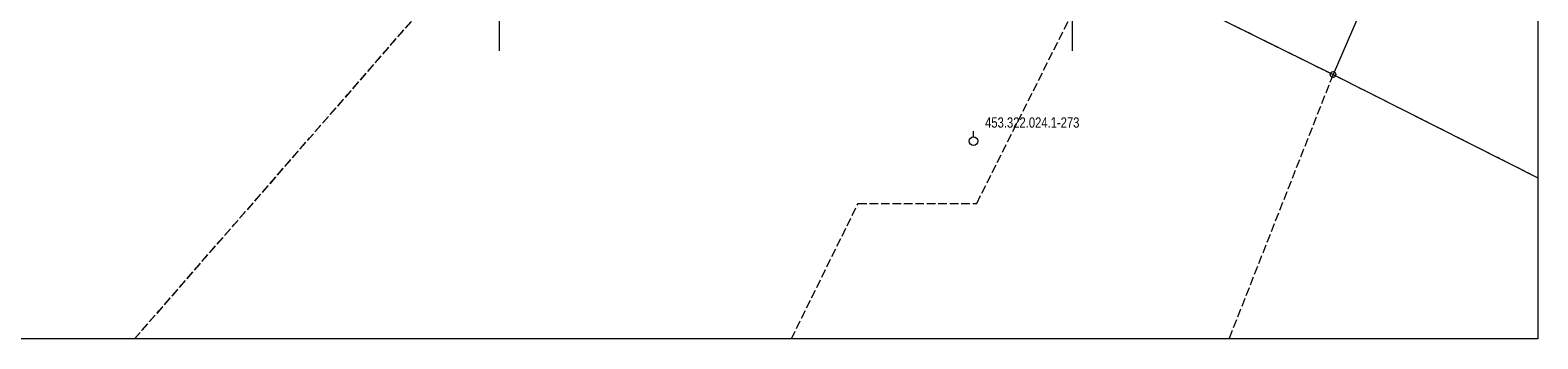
# Model space of a CAD drawing. Header units: millimetres. Extents: x 2049 to 5050, y -1200 to -312.
# Tile 3 of 23: x 2245 to 2376, y -1115 to -1088. Entities that reach past the tile are written whole.
import ezdxf
from ezdxf.enums import TextEntityAlignment as Align

# ---------------------------------------------------------------- set-up
doc = ezdxf.new("R2010")
doc.units = ezdxf.units.MM
doc.linetypes.add('L_0_45', pattern=[0.5, 0.25, -0.25])
doc.linetypes.add('L_0_52', pattern=[1, 0.75, -0.25])
doc.layers.get('0').update_dxf_attribs({"lineweight": 5})
doc.layers.add('A_mapa vector', color=253, linetype='Continuous', lineweight=5)
doc.styles.add('Arial', font='Arial.ttf')

# ---------------------------------------------------------------- blocks, each defined once
blk = doc.blocks.new('L_0_02_1')
at = {"color": 0}
blk.add_point((0, 0), dxfattribs=at)
blk = doc.blocks.new('L_0_02_2')
at = {"color": 0}
blk.add_point((0, 0), dxfattribs=at)
blk = doc.blocks.new('zw$F0AB')
at = {"layer": 'A_mapa vector', "linetype": 'CONTINUOUS', "lineweight": 0}
for p, q in [((327.07, 64.41), (309.2, 23.06)), ((270.84, 42.04), (309.2, 23.06)), ((309.2, 23.06), (327.07, 14.06))]:
    blk.add_line(p, q, dxfattribs=at)
at = {"layer": 'A_mapa vector', "linetype": 'ByBlock'}
blk.add_lwpolyline([(0, 244.52), (327.07, 244.52), (327.07, 0), (0, 0)], close=True, dxfattribs=at)
at = {"layer": 'A_mapa vector', "linetype": 'L_0_52', "lineweight": 0, "flags": 128}
for points in [[(204.62, 0), (249.12, 51.02)], [(249.12, 51.02), (204.62, 0)], [(278.11, 11.82), (288.83, 33.14)], [(288.83, 33.14), (309.2, 23.06)], [(309.2, 23.06), (300.12, 0)], [(261.94, 0), (267.76, 11.81)], [(267.76, 11.81), (278.11, 11.82)]]:
    blk.add_lwpolyline(points, dxfattribs=at)
at = {"layer": 'A_mapa vector', "linetype": 'L_0_45', "lineweight": 0, "flags": 128}
for points in [[(204.62, 0), (249.12, 51.02)], [(288.83, 33.14), (309.2, 23.06)], [(309.2, 23.06), (327.07, 14.06)]]:
    blk.add_lwpolyline(points, dxfattribs=at)
at = {"layer": 'A_mapa vector', "linetype": 'Continuous', "lineweight": 0, "flags": 128}
for points in [[(236.46, 25.12), (236.46, 30.12)], [(236.46, 25.12), (236.46, 30.12)], [(236.46, 25.12), (236.46, 30.12)], [(236.46, 25.12), (236.46, 30.12)], [(286.46, 25.12), (286.46, 30.12)], [(286.46, 25.12), (286.46, 30.12)], [(277.84, 17.62), (277.84, 18.12)]]:
    blk.add_lwpolyline(points, dxfattribs=at)
at = {"layer": 'A_mapa vector', "linetype": 'Continuous', "lineweight": 0}
for centre, radius in [((309.2, 23.06), 0.25), ((277.84, 17.25), 0.375)]:
    blk.add_circle(centre, radius, dxfattribs=at)
at = {"layer": 'A_mapa vector', "linetype": 'Continuous', "yscale": 0.5, "zscale": 0.5}
for name, xscale, rotation in [('L_0_02_1', 0.5, 333.28), ('L_0_02_2', 0.4999999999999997, 153.67), ('L_0_02_2', 0.4999999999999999, 66.63)]:
    blk.add_blockref(name, (309.2, 23.06), dxfattribs=dict(at, xscale=xscale, rotation=rotation))
at = {"layer": 'A_mapa vector', "style": 'Arial', "width": 0.78}
blk.add_text('453.322.024.1-273', height=0.9, dxfattribs=at).set_placement((278.84, 19.32), align=Align.TOP_LEFT)

msp = doc.modelspace()

# ---------------------------------------------------------------- block references
at = {"layer": 'A_mapa vector'}
msp.add_blockref('zw$F0AB', (2049.28, -1115.08), dxfattribs=at)

doc.saveas('drawing.dxf')
